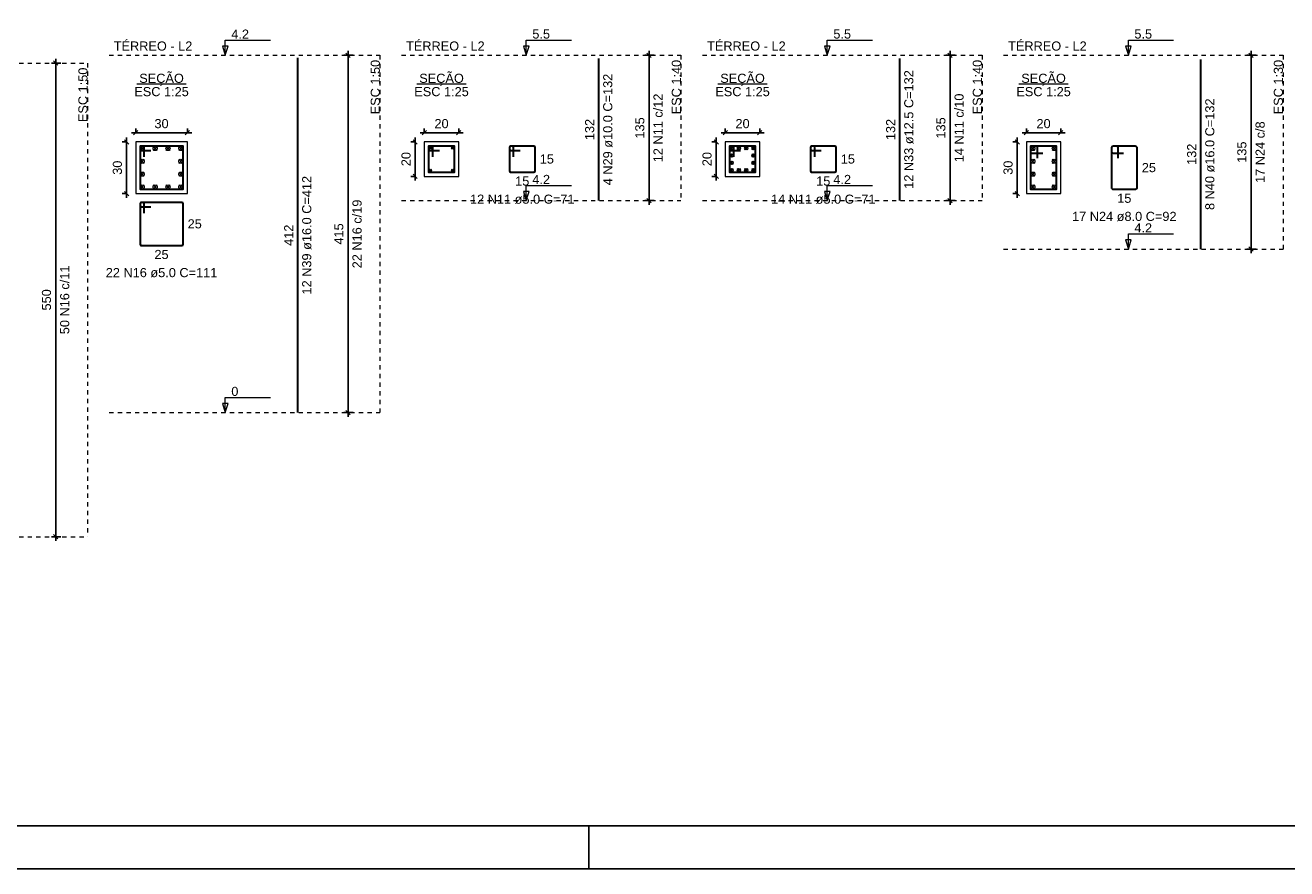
# Model space of a CAD drawing. Header units: millimetres. Extents: x 10 to 1250, y -62 to 528.
# Tile 131 of 193: x 232 to 261, y 133 to 153. Entities that reach past the tile are written whole.
import ezdxf

# ---------------------------------------------------------------- set-up
doc = ezdxf.new("R2010")
doc.units = ezdxf.units.MM
doc.header["$LTSCALE"] = 0.05
doc.linetypes.add('DOT', pattern=[6.35, 0, -6.35])
for name, color, linetype, lineweight in [('Descrição da armadura', 7, 'Continuous', 5), ('DT-Barras na forma', 2, 'Continuous', 30), ('DT-Barras no corte', 5, 'Continuous', 5), ('DT-Barras rebatidas', 2, 'Continuous', 30), ('DT-Cotas', 9, 'Continuous', 5), ('DT-Forma', 5, 'Continuous', 5), ('DT-Pontilhado', 9, 'DOT', 5), ('DT-Textos', 7, 'Continuous', 5), ('Textos armaduras', 7, 'Continuous', 5)]:
    doc.layers.add(name, color=color, linetype=linetype, lineweight=lineweight)
doc.layers.add('FOLHA_PADRÃO', color=7, linetype='Continuous')
doc.styles.add('Arial', font='arial.ttf')
doc.styles.get("Standard").update_dxf_attribs({"font": 'arial.ttf'})
doc.dimstyles.new('UM_25.000000', dxfattribs={"dimtxt": 0.18, "dimasz": 0.1, "dimexe": 0.1, "dimexo": 0.2, "dimgap": 0, "dimtad": 1, "dimtih": 1, "dimtoh": 1, "dimdec": 1, "dimlfac": 25, "dimzin": 0, "dimdsep": 46, "dimtxsty": 'Standard', "dimcen": 0.09, "dimdle": 0.1, "dimadec": 1, "dimazin": 2, "dimtfac": 1, "dimtdec": 4, "dimtofl": 0, "dimtmove": 0, "dimatfit": 3, "dimfxl": 1, "dimtolj": 1, "dimarcsym": 0})
doc.dimstyles.new('UM_30.000000', dxfattribs={"dimtxt": 0.18, "dimasz": 0.1, "dimexe": 0.1, "dimexo": 0.2, "dimgap": 0, "dimtad": 1, "dimtih": 1, "dimtoh": 1, "dimdec": 1, "dimlfac": 30, "dimzin": 0, "dimdsep": 46, "dimtxsty": 'Standard', "dimcen": 0.09, "dimdle": 0.1, "dimadec": 1, "dimazin": 2, "dimtfac": 1, "dimtdec": 4, "dimtofl": 0, "dimtmove": 0, "dimatfit": 3, "dimfxl": 1, "dimtolj": 1, "dimarcsym": 0})
doc.dimstyles.new('UM_40.000000', dxfattribs={"dimtxt": 0.18, "dimasz": 0.1, "dimexe": 0.1, "dimexo": 0.2, "dimgap": 0, "dimtad": 1, "dimtih": 1, "dimtoh": 1, "dimdec": 1, "dimlfac": 40, "dimzin": 0, "dimdsep": 46, "dimtxsty": 'Standard', "dimcen": 0.09, "dimdle": 0.1, "dimadec": 1, "dimazin": 2, "dimtfac": 1, "dimtdec": 4, "dimtofl": 0, "dimtmove": 0, "dimatfit": 3, "dimfxl": 1, "dimtolj": 1, "dimarcsym": 0})
doc.dimstyles.new('UM_50.000000', dxfattribs={"dimtxt": 0.18, "dimasz": 0.1, "dimexe": 0.1, "dimexo": 0.2, "dimgap": 0.1, "dimtad": 1, "dimdec": 1, "dimlfac": 50, "dimzin": 0, "dimdsep": 46, "dimtxsty": 'Standard', "dimblk": 'OBLIQUE', "dimcen": 0.09, "dimdle": 0.1, "dimadec": 1, "dimazin": 2, "dimtfac": 1, "dimtdec": 1, "dimtofl": 0, "dimtmove": 0, "dimatfit": 3, "dimldrblk": 'OBLIQUE', "dimfxl": 1, "dimtolj": 1, "dimarcsym": 1})

# ---------------------------------------------------------------- blocks, each defined once
blk = doc.blocks.new('A1EST. 1500')
at = {"layer": 'FOLHA_PADRÃO', "color": 1, "linetype": 'Continuous'}
for p, q in [((77.5, 0), (77.5, 1)), ((0, 0), (150.008, 0))]:
    blk.add_line(p, q, dxfattribs=at)
at = {"layer": 'FOLHA_PADRÃO', "color": 6, "linetype": 'Continuous'}
blk.add_lwpolyline([(149, 58.4), (149, 1), (1, 1), (1, 58.4), (149, 58.4)], dxfattribs=at)
blk = doc.blocks.new('_Oblique')
at = {"color": 0, "linetype": 'ByBlock', "lineweight": -2}
blk.add_line((-0.5, -0.5), (0.5, 0.5), dxfattribs=at)
blk = doc.blocks.new('*D1747')
at = {"layer": 'Defpoints', "color": 0, "transparency": 16777216}
for p in [(232.34, 151.897), (232.657, 151.897), (232.657, 140.897)]:
    blk.add_point(p, dxfattribs=at)
at = {"layer": 'DT-Cotas', "color": 0, "lineweight": -2, "transparency": 16777216}
for p, q in [((232.457, 151.897), (232.24, 151.897)), ((232.34, 140.797), (232.34, 151.997)), ((232.457, 140.897), (232.24, 140.897))]:
    blk.add_line(p, q, dxfattribs=at)
at = {"layer": 'DT-Cotas', "color": 0, "lineweight": -2, "transparency": 16777216, "xscale": 0.1, "yscale": 0.1, "zscale": 0.1}
for p, rotation in [((232.34, 151.897), 90), ((232.34, 140.897), 270)]:
    blk.add_blockref('_Oblique', p, dxfattribs=dict(at, rotation=rotation))
blk = doc.blocks.new('*D1748')
at = {"layer": 'Defpoints', "color": 0, "transparency": 16777216}
for p in [(234.197, 150.066), (233.985, 148.866), (234.197, 148.866)]:
    blk.add_point(p, dxfattribs=at)
at = {"layer": 'DT-Cotas', "color": 0, "lineweight": -2, "transparency": 16777216}
for p, q in [((233.997, 150.066), (233.885, 150.066)), ((233.985, 150.166), (233.985, 148.766)), ((233.997, 148.866), (233.885, 148.866))]:
    blk.add_line(p, q, dxfattribs=at)
at = {"layer": 'DT-Cotas', "color": 0, "lineweight": -2, "transparency": 16777216, "xscale": 0.1, "yscale": 0.1, "zscale": 0.1}
for p, rotation in [((233.985, 150.066), 90), ((233.985, 148.866), 270)]:
    blk.add_blockref('_Oblique', p, dxfattribs=dict(at, rotation=rotation))
at = {"layer": 'DT-Cotas', "transparency": 16777216, "insert": (233.773, 149.466), "char_height": 0.2118, "attachment_point": 5, "rotation": 90, "style": 'Arial'}
blk.add_mtext('\\A1;30', dxfattribs=at)
blk = doc.blocks.new('*D1749')
at = {"layer": 'Defpoints', "color": 0, "transparency": 16777216}
for p in [(235.397, 150.277), (234.197, 150.066), (235.397, 150.066)]:
    blk.add_point(p, dxfattribs=at)
at = {"layer": 'DT-Cotas', "color": 0, "lineweight": -2, "transparency": 16777216}
for p, q in [((234.097, 150.277), (235.497, 150.277)), ((234.197, 150.266), (234.197, 150.377)), ((235.397, 150.266), (235.397, 150.377))]:
    blk.add_line(p, q, dxfattribs=at)
at = {"layer": 'DT-Cotas', "color": 0, "lineweight": -2, "transparency": 16777216, "xscale": 0.1, "yscale": 0.1, "zscale": 0.1, "rotation": 180}
blk.add_blockref('_Oblique', (234.197, 150.277), dxfattribs=at)
at = {"layer": 'DT-Cotas', "color": 0, "lineweight": -2, "transparency": 16777216, "xscale": 0.1, "yscale": 0.1, "zscale": 0.1}
blk.add_blockref('_Oblique', (235.397, 150.277), dxfattribs=at)
at = {"layer": 'DT-Cotas', "transparency": 16777216, "insert": (234.797, 150.489), "char_height": 0.2118, "attachment_point": 5, "rotation": 0.0057, "style": 'Arial'}
blk.add_mtext('\\A1;30', dxfattribs=at)
blk = doc.blocks.new('*D1725')
at = {"layer": 'Defpoints', "color": 0, "transparency": 16777216}
for p in [(239.127, 152.078), (239.445, 152.078), (239.445, 143.778)]:
    blk.add_point(p, dxfattribs=at)
at = {"layer": 'DT-Cotas', "color": 0, "lineweight": -2, "transparency": 16777216}
for p, q in [((239.245, 152.078), (239.027, 152.078)), ((239.127, 143.678), (239.127, 152.178)), ((239.245, 143.778), (239.027, 143.778))]:
    blk.add_line(p, q, dxfattribs=at)
at = {"layer": 'DT-Cotas', "color": 0, "lineweight": -2, "transparency": 16777216, "xscale": 0.1, "yscale": 0.1, "zscale": 0.1}
for p, rotation in [((239.127, 152.078), 90), ((239.127, 143.778), 270)]:
    blk.add_blockref('_Oblique', p, dxfattribs=dict(at, rotation=rotation))
blk = doc.blocks.new('*D1726')
at = {"layer": 'Defpoints', "color": 0, "transparency": 16777216}
for p in [(240.898, 150.066), (240.686, 149.266), (240.898, 149.266)]:
    blk.add_point(p, dxfattribs=at)
at = {"layer": 'DT-Cotas', "color": 0, "lineweight": -2, "transparency": 16777216}
for p, q in [((240.698, 150.066), (240.586, 150.066)), ((240.686, 150.166), (240.686, 149.166)), ((240.698, 149.266), (240.586, 149.266))]:
    blk.add_line(p, q, dxfattribs=at)
at = {"layer": 'DT-Cotas', "color": 0, "lineweight": -2, "transparency": 16777216, "xscale": 0.1, "yscale": 0.1, "zscale": 0.1}
for p, rotation in [((240.686, 150.066), 90), ((240.686, 149.266), 270)]:
    blk.add_blockref('_Oblique', p, dxfattribs=dict(at, rotation=rotation))
at = {"layer": 'DT-Cotas', "transparency": 16777216, "insert": (240.474, 149.666), "char_height": 0.2118, "attachment_point": 5, "rotation": 90, "style": 'Arial'}
blk.add_mtext('\\A1;20', dxfattribs=at)
blk = doc.blocks.new('*D1727')
at = {"layer": 'Defpoints', "color": 0, "transparency": 16777216}
for p in [(241.698, 150.277), (240.898, 150.066), (241.698, 150.066)]:
    blk.add_point(p, dxfattribs=at)
at = {"layer": 'DT-Cotas', "color": 0, "lineweight": -2, "transparency": 16777216}
for p, q in [((240.798, 150.277), (241.798, 150.277)), ((240.898, 150.266), (240.898, 150.377)), ((241.698, 150.266), (241.698, 150.377))]:
    blk.add_line(p, q, dxfattribs=at)
at = {"layer": 'DT-Cotas', "color": 0, "lineweight": -2, "transparency": 16777216, "xscale": 0.1, "yscale": 0.1, "zscale": 0.1, "rotation": 180}
blk.add_blockref('_Oblique', (240.898, 150.277), dxfattribs=at)
at = {"layer": 'DT-Cotas', "color": 0, "lineweight": -2, "transparency": 16777216, "xscale": 0.1, "yscale": 0.1, "zscale": 0.1}
blk.add_blockref('_Oblique', (241.698, 150.277), dxfattribs=at)
at = {"layer": 'DT-Cotas', "transparency": 16777216, "insert": (241.298, 150.489), "char_height": 0.2118, "attachment_point": 5, "rotation": 0.0057, "style": 'Arial'}
blk.add_mtext('\\A1;20', dxfattribs=at)
blk = doc.blocks.new('*D1728')
at = {"layer": 'Defpoints', "color": 0, "transparency": 16777216}
for p in [(246.116, 152.078), (246.434, 152.078), (246.434, 148.703)]:
    blk.add_point(p, dxfattribs=at)
at = {"layer": 'DT-Cotas', "color": 0, "lineweight": -2, "transparency": 16777216}
for p, q in [((246.234, 152.078), (246.016, 152.078)), ((246.116, 148.603), (246.116, 152.178)), ((246.234, 148.703), (246.016, 148.703))]:
    blk.add_line(p, q, dxfattribs=at)
at = {"layer": 'DT-Cotas', "color": 0, "lineweight": -2, "transparency": 16777216, "xscale": 0.1, "yscale": 0.1, "zscale": 0.1}
for p, rotation in [((246.116, 152.078), 90), ((246.116, 148.703), 270)]:
    blk.add_blockref('_Oblique', p, dxfattribs=dict(at, rotation=rotation))
blk = doc.blocks.new('*D1729')
at = {"layer": 'Defpoints', "color": 0, "transparency": 16777216}
for p in [(247.887, 150.066), (247.675, 149.266), (247.887, 149.266)]:
    blk.add_point(p, dxfattribs=at)
at = {"layer": 'DT-Cotas', "color": 0, "lineweight": -2, "transparency": 16777216}
for p, q in [((247.687, 150.066), (247.575, 150.066)), ((247.675, 150.166), (247.675, 149.166)), ((247.687, 149.266), (247.575, 149.266))]:
    blk.add_line(p, q, dxfattribs=at)
at = {"layer": 'DT-Cotas', "color": 0, "lineweight": -2, "transparency": 16777216, "xscale": 0.1, "yscale": 0.1, "zscale": 0.1}
for p, rotation in [((247.675, 150.066), 90), ((247.675, 149.266), 270)]:
    blk.add_blockref('_Oblique', p, dxfattribs=dict(at, rotation=rotation))
at = {"layer": 'DT-Cotas', "transparency": 16777216, "insert": (247.463, 149.666), "char_height": 0.2118, "attachment_point": 5, "rotation": 90, "style": 'Arial'}
blk.add_mtext('\\A1;20', dxfattribs=at)
blk = doc.blocks.new('*D1730')
at = {"layer": 'Defpoints', "color": 0, "transparency": 16777216}
for p in [(248.687, 150.277), (247.887, 150.066), (248.687, 150.066)]:
    blk.add_point(p, dxfattribs=at)
at = {"layer": 'DT-Cotas', "color": 0, "lineweight": -2, "transparency": 16777216}
for p, q in [((247.787, 150.277), (248.787, 150.277)), ((247.887, 150.266), (247.887, 150.377)), ((248.687, 150.266), (248.687, 150.377))]:
    blk.add_line(p, q, dxfattribs=at)
at = {"layer": 'DT-Cotas', "color": 0, "lineweight": -2, "transparency": 16777216, "xscale": 0.1, "yscale": 0.1, "zscale": 0.1, "rotation": 180}
blk.add_blockref('_Oblique', (247.887, 150.277), dxfattribs=at)
at = {"layer": 'DT-Cotas', "color": 0, "lineweight": -2, "transparency": 16777216, "xscale": 0.1, "yscale": 0.1, "zscale": 0.1}
blk.add_blockref('_Oblique', (248.687, 150.277), dxfattribs=at)
at = {"layer": 'DT-Cotas', "transparency": 16777216, "insert": (248.287, 150.489), "char_height": 0.2118, "attachment_point": 5, "rotation": 0.0057, "style": 'Arial'}
blk.add_mtext('\\A1;20', dxfattribs=at)
blk = doc.blocks.new('*D1731')
at = {"layer": 'Defpoints', "color": 0, "transparency": 16777216}
for p in [(253.105, 152.078), (253.423, 152.078), (253.423, 148.703)]:
    blk.add_point(p, dxfattribs=at)
at = {"layer": 'DT-Cotas', "color": 0, "lineweight": -2, "transparency": 16777216}
for p, q in [((253.223, 152.078), (253.005, 152.078)), ((253.105, 148.603), (253.105, 152.178)), ((253.223, 148.703), (253.005, 148.703))]:
    blk.add_line(p, q, dxfattribs=at)
at = {"layer": 'DT-Cotas', "color": 0, "lineweight": -2, "transparency": 16777216, "xscale": 0.1, "yscale": 0.1, "zscale": 0.1}
for p, rotation in [((253.105, 152.078), 90), ((253.105, 148.703), 270)]:
    blk.add_blockref('_Oblique', p, dxfattribs=dict(at, rotation=rotation))
blk = doc.blocks.new('*D1732')
at = {"layer": 'Defpoints', "color": 0, "transparency": 16777216}
for p in [(254.876, 150.066), (254.664, 148.866), (254.876, 148.866)]:
    blk.add_point(p, dxfattribs=at)
at = {"layer": 'DT-Cotas', "color": 0, "lineweight": -2, "transparency": 16777216}
for p, q in [((254.676, 150.066), (254.564, 150.066)), ((254.664, 150.166), (254.664, 148.766)), ((254.676, 148.866), (254.564, 148.866))]:
    blk.add_line(p, q, dxfattribs=at)
at = {"layer": 'DT-Cotas', "color": 0, "lineweight": -2, "transparency": 16777216, "xscale": 0.1, "yscale": 0.1, "zscale": 0.1}
for p, rotation in [((254.664, 150.066), 90), ((254.664, 148.866), 270)]:
    blk.add_blockref('_Oblique', p, dxfattribs=dict(at, rotation=rotation))
at = {"layer": 'DT-Cotas', "transparency": 16777216, "insert": (254.453, 149.466), "char_height": 0.2118, "attachment_point": 5, "rotation": 90, "style": 'Arial'}
blk.add_mtext('\\A1;30', dxfattribs=at)
blk = doc.blocks.new('*D1733')
at = {"layer": 'Defpoints', "color": 0, "transparency": 16777216}
for p in [(255.676, 150.277), (254.876, 150.066), (255.676, 150.066)]:
    blk.add_point(p, dxfattribs=at)
at = {"layer": 'DT-Cotas', "color": 0, "lineweight": -2, "transparency": 16777216}
for p, q in [((254.776, 150.277), (255.776, 150.277)), ((254.876, 150.266), (254.876, 150.377)), ((255.676, 150.266), (255.676, 150.377))]:
    blk.add_line(p, q, dxfattribs=at)
at = {"layer": 'DT-Cotas', "color": 0, "lineweight": -2, "transparency": 16777216, "xscale": 0.1, "yscale": 0.1, "zscale": 0.1, "rotation": 180}
blk.add_blockref('_Oblique', (254.876, 150.277), dxfattribs=at)
at = {"layer": 'DT-Cotas', "color": 0, "lineweight": -2, "transparency": 16777216, "xscale": 0.1, "yscale": 0.1, "zscale": 0.1}
blk.add_blockref('_Oblique', (255.676, 150.277), dxfattribs=at)
at = {"layer": 'DT-Cotas', "transparency": 16777216, "insert": (255.276, 150.489), "char_height": 0.2118, "attachment_point": 5, "rotation": 0.0057, "style": 'Arial'}
blk.add_mtext('\\A1;20', dxfattribs=at)
blk = doc.blocks.new('*D1734')
at = {"layer": 'Defpoints', "color": 0, "transparency": 16777216}
for p in [(260.095, 152.078), (260.412, 152.078), (260.412, 147.578)]:
    blk.add_point(p, dxfattribs=at)
at = {"layer": 'DT-Cotas', "color": 0, "lineweight": -2, "transparency": 16777216}
for p, q in [((260.212, 152.078), (259.995, 152.078)), ((260.095, 147.478), (260.095, 152.178)), ((260.212, 147.578), (259.995, 147.578))]:
    blk.add_line(p, q, dxfattribs=at)
at = {"layer": 'DT-Cotas', "color": 0, "lineweight": -2, "transparency": 16777216, "xscale": 0.1, "yscale": 0.1, "zscale": 0.1}
for p, rotation in [((260.095, 152.078), 90), ((260.095, 147.578), 270)]:
    blk.add_blockref('_Oblique', p, dxfattribs=dict(at, rotation=rotation))

msp = doc.modelspace()

# ---------------------------------------------------------------- linework, layer by layer
at = {"layer": 'DT-Barras na forma'}
for points in [[(234.397, 149.7156), (234.397, 149.9656), (234.297, 149.9656), (234.297, 148.9656), (235.297, 148.9656), (235.297, 149.9656), (234.297, 149.9656), (234.297, 149.8656), (234.547, 149.8656)], [(241.0978, 149.7156), (241.0978, 149.9656), (240.9978, 149.9656), (240.9978, 149.3656), (241.5978, 149.3656), (241.5978, 149.9656), (240.9978, 149.9656), (240.9978, 149.8656), (241.2478, 149.8656)], [(248.087, 149.7156), (248.087, 149.9656), (247.987, 149.9656), (247.987, 149.3656), (248.587, 149.3656), (248.587, 149.9656), (247.987, 149.9656), (247.987, 149.8656), (248.237, 149.8656)], [(255.1363, 149.6856), (255.1363, 149.9656), (254.9763, 149.9656), (254.9763, 148.9656), (255.5763, 148.9656), (255.5763, 149.9656), (254.9763, 149.9656), (254.9763, 149.8056), (255.2563, 149.8056)]]:
    msp.add_lwpolyline(points, dxfattribs=at)
at = {"layer": 'DT-Barras no corte'}
for p, q in [((234.301, 149.8656), (234.397, 149.9616)), ((234.301, 149.9616), (234.397, 149.8656)), ((234.5997, 149.8656), (234.6957, 149.9616)), ((234.5997, 149.9616), (234.6957, 149.8656)), ((234.8984, 149.8656), (234.9944, 149.9616)), ((234.8984, 149.9616), (234.9944, 149.8656)), ((235.197, 149.8656), (235.293, 149.9616)), ((235.197, 149.9616), (235.293, 149.8656)), ((241.0078, 149.8956), (241.0678, 149.9556)), ((241.0078, 149.9556), (241.0678, 149.8956)), ((241.5278, 149.8956), (241.5878, 149.9556)), ((241.5278, 149.9556), (241.5878, 149.8956)), ((247.9945, 149.8831), (248.0695, 149.9581)), ((247.9945, 149.9581), (248.0695, 149.8831)), ((247.9945, 149.7131), (248.0695, 149.7881)), ((247.9945, 149.7881), (248.0695, 149.7131)), ((248.1645, 149.8831), (248.2395, 149.9581)), ((248.1645, 149.9581), (248.2395, 149.8831)), ((248.3345, 149.8831), (248.4095, 149.9581)), ((248.3345, 149.9581), (248.4095, 149.8831)), ((248.5045, 149.8831), (248.5795, 149.9581)), ((248.5045, 149.9581), (248.5795, 149.8831)), ((248.5045, 149.7131), (248.5795, 149.7881)), ((248.5045, 149.7881), (248.5795, 149.7131)), ((254.9803, 149.8656), (255.0763, 149.9616)), ((254.9803, 149.9616), (255.0763, 149.8656)), ((255.4763, 149.8656), (255.5723, 149.9616)), ((255.4763, 149.9616), (255.5723, 149.8656)), ((234.301, 149.5669), (234.397, 149.6629)), ((234.301, 149.6629), (234.397, 149.5669)), ((235.197, 149.5669), (235.293, 149.6629)), ((235.197, 149.6629), (235.293, 149.5669)), ((241.0078, 149.3756), (241.0678, 149.4356)), ((241.0078, 149.4356), (241.0678, 149.3756)), ((241.5278, 149.3756), (241.5878, 149.4356)), ((241.5278, 149.4356), (241.5878, 149.3756)), ((247.9945, 149.5431), (248.0695, 149.6181)), ((247.9945, 149.6181), (248.0695, 149.5431)), ((247.9945, 149.3731), (248.0695, 149.4481)), ((247.9945, 149.4481), (248.0695, 149.3731)), ((248.1645, 149.3731), (248.2395, 149.4481)), ((248.1645, 149.4481), (248.2395, 149.3731)), ((248.3345, 149.3731), (248.4095, 149.4481)), ((248.3345, 149.4481), (248.4095, 149.3731)), ((248.5045, 149.5431), (248.5795, 149.6181)), ((248.5045, 149.6181), (248.5795, 149.5431)), ((248.5045, 149.3731), (248.5795, 149.4481)), ((248.5045, 149.4481), (248.5795, 149.3731)), ((254.9803, 149.5669), (255.0763, 149.6629)), ((254.9803, 149.6629), (255.0763, 149.5669)), ((255.4763, 149.5669), (255.5723, 149.6629)), ((255.4763, 149.6629), (255.5723, 149.5669)), ((234.301, 149.2682), (234.397, 149.3642)), ((234.301, 149.3642), (234.397, 149.2682)), ((235.197, 149.2682), (235.293, 149.3642)), ((235.197, 149.3642), (235.293, 149.2682)), ((254.9803, 149.2682), (255.0763, 149.3642)), ((254.9803, 149.3642), (255.0763, 149.2682)), ((255.4763, 149.2682), (255.5723, 149.3642)), ((255.4763, 149.3642), (255.5723, 149.2682)), ((234.301, 148.9696), (234.397, 149.0656)), ((234.301, 149.0656), (234.397, 148.9696)), ((234.5997, 148.9696), (234.6957, 149.0656)), ((234.5997, 149.0656), (234.6957, 148.9696)), ((234.8984, 148.9696), (234.9944, 149.0656)), ((234.8984, 149.0656), (234.9944, 148.9696)), ((235.197, 148.9696), (235.293, 149.0656)), ((235.197, 149.0656), (235.293, 148.9696)), ((254.9803, 148.9696), (255.0763, 149.0656)), ((254.9803, 149.0656), (255.0763, 148.9696)), ((255.4763, 148.9696), (255.5723, 149.0656)), ((255.4763, 149.0656), (255.5723, 148.9696))]:
    msp.add_line(p, q, dxfattribs=at)
for centre, radius in [((234.349, 149.9136), 0.048), ((234.6477, 149.9136), 0.048), ((234.9464, 149.9136), 0.048), ((235.245, 149.9136), 0.048), ((241.0378, 149.9256), 0.03), ((241.5578, 149.9256), 0.03), ((248.032, 149.9206), 0.0375), ((248.032, 149.7506), 0.0375), ((248.202, 149.9206), 0.0375), ((248.372, 149.9206), 0.0375), ((248.542, 149.9206), 0.0375), ((248.542, 149.7506), 0.0375), ((255.0283, 149.9136), 0.048), ((255.5243, 149.9136), 0.048), ((234.349, 149.6149), 0.048), ((235.245, 149.6149), 0.048), ((241.0378, 149.4056), 0.03), ((241.5578, 149.4056), 0.03), ((248.032, 149.5806), 0.0375), ((248.032, 149.4106), 0.0375), ((248.202, 149.4106), 0.0375), ((248.372, 149.4106), 0.0375), ((248.542, 149.5806), 0.0375), ((248.542, 149.4106), 0.0375), ((255.0283, 149.6149), 0.048), ((255.5243, 149.6149), 0.048), ((234.349, 149.3162), 0.048), ((235.245, 149.3162), 0.048), ((255.0283, 149.3162), 0.048), ((255.5243, 149.3162), 0.048), ((234.349, 149.0176), 0.048), ((234.6477, 149.0176), 0.048), ((234.9464, 149.0176), 0.048), ((235.245, 149.0176), 0.048), ((255.0283, 149.0176), 0.048), ((255.5243, 149.0176), 0.048)]:
    msp.add_circle(centre, radius, dxfattribs=at)
at = {"layer": 'DT-Barras rebatidas'}
for p, q in [((237.9621, 143.7777), (237.9621, 152.0197)), ((244.9513, 148.7027), (244.9513, 152.0052)), ((251.9406, 148.7027), (251.9406, 152.0052)), ((258.9298, 147.5777), (258.9298, 151.981)), ((242.8723, 149.9356), (242.8723, 149.3956)), ((242.8723, 149.9356), (242.8723, 149.8956)), ((242.9423, 149.9656), (242.9023, 149.9656)), ((243.4423, 149.9656), (242.9023, 149.9656)), ((242.9023, 149.8656), (243.1223, 149.8656)), ((242.9723, 149.7156), (242.9723, 149.9356)), ((243.4723, 149.3956), (243.4723, 149.9356)), ((249.8615, 149.9356), (249.8615, 149.3956)), ((249.8615, 149.9356), (249.8615, 149.8956)), ((249.9315, 149.9656), (249.8915, 149.9656)), ((250.4315, 149.9656), (249.8915, 149.9656)), ((249.8915, 149.8656), (250.1115, 149.8656)), ((249.9615, 149.7156), (249.9615, 149.9356)), ((250.4615, 149.3956), (250.4615, 149.9356)), ((256.8507, 149.9176), (256.8507, 149.0136)), ((256.8507, 149.9176), (256.8507, 149.8536)), ((256.9627, 149.9656), (256.8987, 149.9656)), ((257.4027, 149.9656), (256.8987, 149.9656)), ((256.8987, 149.8056), (257.1307, 149.8056)), ((257.0107, 149.6856), (257.0107, 149.9176)), ((257.4507, 149.0136), (257.4507, 149.9176)), ((242.9023, 149.3656), (243.4423, 149.3656)), ((249.8915, 149.3656), (250.4315, 149.3656)), ((256.8987, 148.9656), (257.4027, 148.9656)), ((234.297, 148.6297), (234.297, 147.6897)), ((234.297, 148.6297), (234.297, 148.5897)), ((234.367, 148.6597), (234.327, 148.6597)), ((235.267, 148.6597), (234.327, 148.6597)), ((234.327, 148.5597), (234.547, 148.5597)), ((234.397, 148.4097), (234.397, 148.6297)), ((235.297, 147.6897), (235.297, 148.6297)), ((234.327, 147.6597), (235.267, 147.6597))]:
    msp.add_line(p, q, dxfattribs=at)
for centre, radius, start, end in [((242.9023, 149.9356), 0.03, 90, 180), ((242.9023, 149.9356), 0.03, 90, 180), ((242.9023, 149.8956), 0.03, 180, 270), ((242.9423, 149.9356), 0.03, 0, 90), ((243.4423, 149.9356), 0.03, 0, 90), ((249.8915, 149.9356), 0.03, 90, 180), ((249.8915, 149.9356), 0.03, 90, 180), ((249.8915, 149.8956), 0.03, 180, 270), ((249.9315, 149.9356), 0.03, 0, 90), ((250.4315, 149.9356), 0.03, 0, 90), ((256.8987, 149.9176), 0.048, 90, 180), ((256.8987, 149.9176), 0.048, 90, 180), ((256.8987, 149.8536), 0.048, 180, 270), ((256.9627, 149.9176), 0.048, 0, 90), ((257.4027, 149.9176), 0.048, 0, 90), ((242.9023, 149.3956), 0.03, 180, 270), ((243.4423, 149.3956), 0.03, 270, 0), ((249.8915, 149.3956), 0.03, 180, 270), ((250.4315, 149.3956), 0.03, 270, 0), ((256.8987, 149.0136), 0.048, 180, 270), ((257.4027, 149.0136), 0.048, 270, 0), ((234.327, 148.6297), 0.03, 90, 180), ((234.327, 148.6297), 0.03, 90, 180), ((234.327, 148.5897), 0.03, 180, 270), ((234.367, 148.6297), 0.03, 0, 90), ((235.267, 148.6297), 0.03, 0, 90), ((234.327, 147.6897), 0.03, 180, 270), ((235.267, 147.6897), 0.03, 270, 0)]:
    msp.add_arc(centre, radius, start, end, dxfattribs=at)
at = {"layer": 'DT-Forma'}
for points in [[(234.197, 148.8656), (235.397, 148.8656), (235.397, 150.0656), (234.197, 150.0656), (234.197, 148.8656)], [(240.8978, 149.2656), (241.6978, 149.2656), (241.6978, 150.0656), (240.8978, 150.0656), (240.8978, 149.2656)], [(247.887, 149.2656), (248.687, 149.2656), (248.687, 150.0656), (247.887, 150.0656), (247.887, 149.2656)], [(254.8763, 148.8656), (255.6763, 148.8656), (255.6763, 150.0656), (254.8763, 150.0656), (254.8763, 148.8656)]]:
    msp.add_lwpolyline(points, close=True, dxfattribs=at)
at = {"layer": 'DT-Pontilhado', "ltscale": 0.2}
for p, q in [((233.5809, 152.0777), (239.8683, 152.0777)), ((239.8683, 152.0777), (239.8683, 143.7777)), ((240.3683, 152.0777), (246.8575, 152.0777)), ((246.8575, 152.0777), (246.8575, 148.7027)), ((247.3575, 152.0777), (253.8468, 152.0777)), ((253.8468, 152.0777), (253.8468, 148.7027)), ((254.3468, 152.0777), (260.836, 152.0777)), ((260.836, 152.0777), (260.836, 147.5777)), ((225.089, 151.8971), (233.0809, 151.8971)), ((233.0809, 151.8971), (233.0809, 140.8971)), ((240.3683, 148.7027), (246.8575, 148.7027)), ((247.3575, 148.7027), (253.8468, 148.7027)), ((254.3468, 147.5777), (260.836, 147.5777)), ((233.5809, 143.7777), (239.8683, 143.7777)), ((225.089, 140.8971), (233.0809, 140.8971))]:
    msp.add_line(p, q, dxfattribs=at)
at = {"layer": 'DT-Textos'}
for p, q in [((234.2248, 151.4105), (235.3693, 151.4105)), ((240.7256, 151.4105), (241.87, 151.4105)), ((247.7148, 151.4105), (248.8593, 151.4105)), ((254.7041, 151.4105), (255.8485, 151.4105))]:
    msp.add_line(p, q, dxfattribs=at)
for points in [[(236.2767, 152.0777), (236.3403, 152.2895), (236.2132, 152.2895), (236.2767, 152.0777), (236.2767, 152.4277), (237.3267, 152.4277)], [(243.2659, 152.0777), (243.3295, 152.2895), (243.2024, 152.2895), (243.2659, 152.0777), (243.2659, 152.4277), (244.3159, 152.4277)], [(250.2552, 152.0777), (250.3187, 152.2895), (250.1916, 152.2895), (250.2552, 152.0777), (250.2552, 152.4277), (251.3052, 152.4277)], [(257.2444, 152.0777), (257.3079, 152.2895), (257.1808, 152.2895), (257.2444, 152.0777), (257.2444, 152.4277), (258.2944, 152.4277)], [(243.2659, 148.7027), (243.3295, 148.9145), (243.2024, 148.9145), (243.2659, 148.7027), (243.2659, 149.0527), (244.3159, 149.0527)], [(250.2552, 148.7027), (250.3187, 148.9145), (250.1916, 148.9145), (250.2552, 148.7027), (250.2552, 149.0527), (251.3052, 149.0527)], [(257.2444, 147.5777), (257.3079, 147.7895), (257.1808, 147.7895), (257.2444, 147.5777), (257.2444, 147.9277), (258.2944, 147.9277)], [(236.2767, 143.7777), (236.3403, 143.9895), (236.2132, 143.9895), (236.2767, 143.7777), (236.2767, 144.1277), (237.3267, 144.1277)]]:
    msp.add_lwpolyline(points, dxfattribs=at)

# ---------------------------------------------------------------- block references
msp.add_blockref('A1EST. 1500', (167.22, 133.1843))

# ---------------------------------------------------------------- texts
at = {"layer": 'Descrição da armadura', "linetype": 'Continuous', "char_height": 0.2118, "attachment_point": 8, "rotation": 90, "line_spacing_factor": 0.798, "style": 'Arial'}
for s, insert, width in [('4 N29 ø10.0 C=132', (245.269, 150.3539), 5.194653), ('12 N33 ø12.5 C=132', (252.2583, 150.3539), 5.524605), ('12 N11 c/12', (246.4339, 150.3902), 3.199294), ('14 N11 c/10', (253.4232, 150.3902), 3.199294), ('8 N40 ø16.0 C=132', (259.2475, 149.7793), 5.194653), ('17 N24 c/8', (260.4124, 149.8277), 2.869342), ('12 N39 ø16.0 C=412', (238.2798, 147.8987), 5.524605), ('22 N16 c/19', (239.4447, 147.9277), 3.199294), ('50 N16 c/11', (232.6573, 146.3971), 3.199294)]:
    msp.add_mtext(s, dxfattribs=dict(at, insert=insert, width=width))
at = {"layer": 'Descrição da armadura', "linetype": 'Continuous', "char_height": 0.2118, "attachment_point": 8, "line_spacing_factor": 0.798, "style": 'Arial'}
for s, insert, width in [('12 N11 ø5.0 C=71', (243.1723, 148.6243), 4.8647), ('14 N11 ø5.0 C=71', (250.1615, 148.6243), 4.8647), ('17 N24 ø8.0 C=92', (257.1507, 148.2243), 4.8647), ('22 N16 ø5.0 C=111', (234.797, 146.9184), 5.194653)]:
    msp.add_mtext(s, dxfattribs=dict(at, insert=insert, width=width))
at = {"layer": 'DT-Cotas', "linetype": 'Continuous', "char_height": 0.2118, "width": 0.989858, "attachment_point": 8, "rotation": 90, "line_spacing_factor": 0.798, "style": 'Arial'}
for s, insert in [('135', (246.0103, 150.3902)), ('135', (252.9996, 150.3902)), ('135', (259.9888, 149.8277)), ('415', (239.0211, 147.9277)), ('550', (232.2337, 146.3971))]:
    msp.add_mtext(s, dxfattribs=dict(at, insert=insert))
at = {"layer": 'DT-Textos', "char_height": 0.2118, "attachment_point": 7, "line_spacing_factor": 0.798, "style": 'Arial'}
for s, insert, width in [('4.2', (236.4167, 152.4627), 0.814533), ('5.5', (243.4059, 152.4627), 0.814533), ('5.5', (250.3952, 152.4627), 0.814533), ('5.5', (257.3844, 152.4627), 0.814533), ('4.2', (243.4059, 149.0877), 0.814533), ('4.2', (250.3952, 149.0877), 0.814533), ('4.2', (257.3844, 147.9627), 0.814533), ('0', (236.4167, 144.1627), 0.325871)]:
    msp.add_mtext(s, dxfattribs=dict(at, insert=insert, width=width))
at = {"layer": 'DT-Textos', "linetype": 'Continuous', "char_height": 0.2118, "line_spacing_factor": 0.798, "style": 'Arial'}
for s, insert, width, attachment_point in [('TÉRREO - L2', (233.6868, 152.1836), 3.614044, 7), ('TÉRREO - L2', (240.4742, 152.1836), 3.614044, 7), ('TÉRREO - L2', (247.4634, 152.1836), 3.614044, 7), ('TÉRREO - L2', (254.4527, 152.1836), 3.614044, 7), ('SEÇÃO', (234.7969, 151.3721), 2.051353, 8), ('SEÇÃO', (241.2979, 151.3721), 2.051353, 8), ('SEÇÃO', (248.2869, 151.3721), 2.051353, 8), ('SEÇÃO', (255.2759, 151.3721), 2.051353, 8), ('ESC 1:25', (234.797, 151.1246), 2.507973, 8), ('ESC 1:25', (241.2978, 151.1246), 2.507973, 8), ('ESC 1:25', (248.287, 151.1246), 2.507973, 8), ('ESC 1:25', (255.2763, 151.1246), 2.507973, 8)]:
    msp.add_mtext(s, dxfattribs=dict(at, insert=insert, width=width, attachment_point=attachment_point))
at = {"layer": 'DT-Textos', "linetype": 'Continuous', "char_height": 0.2118, "width": 2.507973, "attachment_point": 9, "rotation": 90, "line_spacing_factor": 0.798, "style": 'Arial'}
for s, insert in [('ESC 1:50', (233.0809, 151.7912)), ('ESC 1:50', (239.8683, 151.9718)), ('ESC 1:40', (246.8575, 151.9718)), ('ESC 1:40', (253.8468, 151.9718)), ('ESC 1:30', (260.836, 151.9718))]:
    msp.add_mtext(s, dxfattribs=dict(at, insert=insert))
at = {"layer": 'Textos armaduras', "linetype": 'Continuous', "char_height": 0.2118, "width": 0.989858, "attachment_point": 7, "rotation": 90, "line_spacing_factor": 0.798, "style": 'Arial'}
for s, insert in [('132', (244.8454, 150.1064)), ('132', (251.8347, 150.1064)), ('132', (258.8239, 149.5319)), ('412', (237.8562, 147.6512))]:
    msp.add_mtext(s, dxfattribs=dict(at, insert=insert))
at = {"layer": 'Textos armaduras', "linetype": 'Continuous', "char_height": 0.2118, "width": 0.659905, "attachment_point": 7, "line_spacing_factor": 0.798, "style": 'Arial'}
for s, insert in [('15', (243.5782, 149.5597)), ('15', (250.5674, 149.5597)), ('25', (257.5566, 149.3597)), ('15', (243.0073, 149.0479)), ('15', (249.9965, 149.0479)), ('15', (256.9857, 148.6479)), ('25', (235.4029, 148.0538)), ('25', (234.6321, 147.342))]:
    msp.add_mtext(s, dxfattribs=dict(at, insert=insert))

# ---------------------------------------------------------------- dimensions: what is measured, and where the dimension line sits
at = {"layer": 'DT-Cotas'}
for base, p1, p2, dimstyle, override, picture, middle in [((239.127, 152.0777), (239.4447, 143.7777), (239.4447, 152.0777), 'UM_50.000000', {"dimtxt": 0.2118, "dimasz": 0.1, "dimexe": 0.1, "dimexo": 0.2, "dimtad": 1, "dimtih": 0, "dimtoh": 0, "dimdec": 1, "dimlfac": 50, "dimzin": 8, "dimtxsty": 'Arial', "dimblk": 'Oblique', "dimblk1": 'Oblique', "dimblk2": 'Oblique', "dimsah": 1, "dimdle": 0.1, "dimse1": 0, "dimse2": 0, "dimclrt": 256, "dimadec": 1, "dimazin": 3, "dimtmove": 2, "dimldrblk": 'Oblique'}, '*D1725', (238.9152, 147.9277)), ((246.1162, 152.0777), (246.4339, 148.7027), (246.4339, 152.0777), 'UM_40.000000', {"dimtxt": 0.2118, "dimasz": 0.1, "dimexe": 0.1, "dimexo": 0.2, "dimtad": 1, "dimtih": 0, "dimtoh": 0, "dimdec": 1, "dimlfac": 40, "dimzin": 8, "dimtxsty": 'Arial', "dimblk": 'Oblique', "dimblk1": 'Oblique', "dimblk2": 'Oblique', "dimsah": 1, "dimdle": 0.1, "dimse1": 0, "dimse2": 0, "dimclrt": 256, "dimadec": 1, "dimazin": 3, "dimtmove": 2, "dimldrblk": 'Oblique'}, '*D1728', (245.9044, 150.3902)), ((253.1055, 152.0777), (253.4232, 148.7027), (253.4232, 152.0777), 'UM_40.000000', {"dimtxt": 0.2118, "dimasz": 0.1, "dimexe": 0.1, "dimexo": 0.2, "dimtad": 1, "dimtih": 0, "dimtoh": 0, "dimdec": 1, "dimlfac": 40, "dimzin": 8, "dimtxsty": 'Arial', "dimblk": 'Oblique', "dimblk1": 'Oblique', "dimblk2": 'Oblique', "dimsah": 1, "dimdle": 0.1, "dimse1": 0, "dimse2": 0, "dimclrt": 256, "dimadec": 1, "dimazin": 3, "dimtmove": 2, "dimldrblk": 'Oblique'}, '*D1731', (252.8937, 150.3902)), ((260.0947, 152.0777), (260.4124, 147.5777), (260.4124, 152.0777), 'UM_30.000000', {"dimtxt": 0.2118, "dimasz": 0.1, "dimexe": 0.1, "dimexo": 0.2, "dimtad": 1, "dimtih": 0, "dimtoh": 0, "dimdec": 1, "dimlfac": 30, "dimzin": 8, "dimtxsty": 'Arial', "dimblk": 'Oblique', "dimblk1": 'Oblique', "dimblk2": 'Oblique', "dimsah": 1, "dimdle": 0.1, "dimse1": 0, "dimse2": 0, "dimclrt": 256, "dimadec": 1, "dimazin": 3, "dimtmove": 2, "dimldrblk": 'Oblique'}, '*D1734', (259.8829, 149.8277)), ((232.3396, 151.8971), (232.6573, 140.8971), (232.6573, 151.8971), 'UM_50.000000', {"dimtxt": 0.2118, "dimasz": 0.1, "dimexe": 0.1, "dimexo": 0.2, "dimtad": 1, "dimtih": 0, "dimtoh": 0, "dimdec": 1, "dimlfac": 50, "dimzin": 8, "dimtxsty": 'Arial', "dimblk": 'Oblique', "dimblk1": 'Oblique', "dimblk2": 'Oblique', "dimsah": 1, "dimdle": 0.1, "dimse1": 0, "dimse2": 0, "dimclrt": 256, "dimadec": 1, "dimazin": 3, "dimtmove": 2, "dimldrblk": 'Oblique'}, '*D1747', (232.1278, 146.3971))]:
    dim = msp.add_linear_dim(base=base, p1=p1, p2=p2, angle=90, text=' ', dimstyle=dimstyle, override=override, dxfattribs=at)
    dim.commit()
    dim.dimension.update_dxf_attribs({"geometry": picture, "text_midpoint": middle, "dimtype": 160, "text_rotation": 90})
for base, p1, p2, picture, middle in [((235.397, 150.2774), (234.197, 150.0656), (235.397, 150.0656), '*D1749', (234.797, 150.4892)), ((241.6978, 150.2774), (240.8978, 150.0656), (241.6978, 150.0656), '*D1727', (241.2978, 150.4892)), ((248.687, 150.2774), (247.887, 150.0656), (248.687, 150.0656), '*D1730', (248.287, 150.4892)), ((255.6763, 150.2774), (254.8763, 150.0656), (255.6763, 150.0656), '*D1733', (255.2763, 150.4892))]:
    dim = msp.add_linear_dim(base=base, p1=p1, p2=p2, dimstyle='UM_25.000000', override={"dimtxt": 0.2118, "dimasz": 0.1, "dimexe": 0.1, "dimexo": 0.2, "dimtad": 1, "dimtih": 0, "dimtoh": 0, "dimdec": 1, "dimlfac": 25, "dimzin": 8, "dimtxsty": 'Arial', "dimblk": 'Oblique', "dimblk1": 'Oblique', "dimblk2": 'Oblique', "dimsah": 1, "dimdle": 0.1, "dimse1": 0, "dimse2": 0, "dimclrt": 256, "dimadec": 1, "dimazin": 3, "dimtmove": 2, "dimldrblk": 'Oblique'}, dxfattribs=at)
    dim.commit()
    dim.dimension.update_dxf_attribs({"geometry": picture, "text_midpoint": middle, "dimtype": 160, "text_rotation": 0.00573})
for base, p1, p2, picture, middle in [((233.9852, 148.8656), (234.197, 150.0656), (234.197, 148.8656), '*D1748', (233.7734, 149.4656)), ((240.686, 149.2656), (240.8978, 150.0656), (240.8978, 149.2656), '*D1726', (240.4742, 149.6656)), ((247.6752, 149.2656), (247.887, 150.0656), (247.887, 149.2656), '*D1729', (247.4634, 149.6656)), ((254.6645, 148.8656), (254.8763, 150.0656), (254.8763, 148.8656), '*D1732', (254.4527, 149.4656))]:
    dim = msp.add_linear_dim(base=base, p1=p1, p2=p2, angle=90, dimstyle='UM_25.000000', override={"dimtxt": 0.2118, "dimasz": 0.1, "dimexe": 0.1, "dimexo": 0.2, "dimtad": 1, "dimtih": 0, "dimtoh": 0, "dimdec": 1, "dimlfac": 25, "dimzin": 8, "dimtxsty": 'Arial', "dimblk": 'Oblique', "dimblk1": 'Oblique', "dimblk2": 'Oblique', "dimsah": 1, "dimdle": 0.1, "dimse1": 0, "dimse2": 0, "dimclrt": 256, "dimadec": 1, "dimazin": 3, "dimtmove": 2, "dimldrblk": 'Oblique'}, dxfattribs=at)
    dim.commit()
    dim.dimension.update_dxf_attribs({"geometry": picture, "text_midpoint": middle, "dimtype": 160, "text_rotation": 90})

doc.saveas('drawing.dxf')
